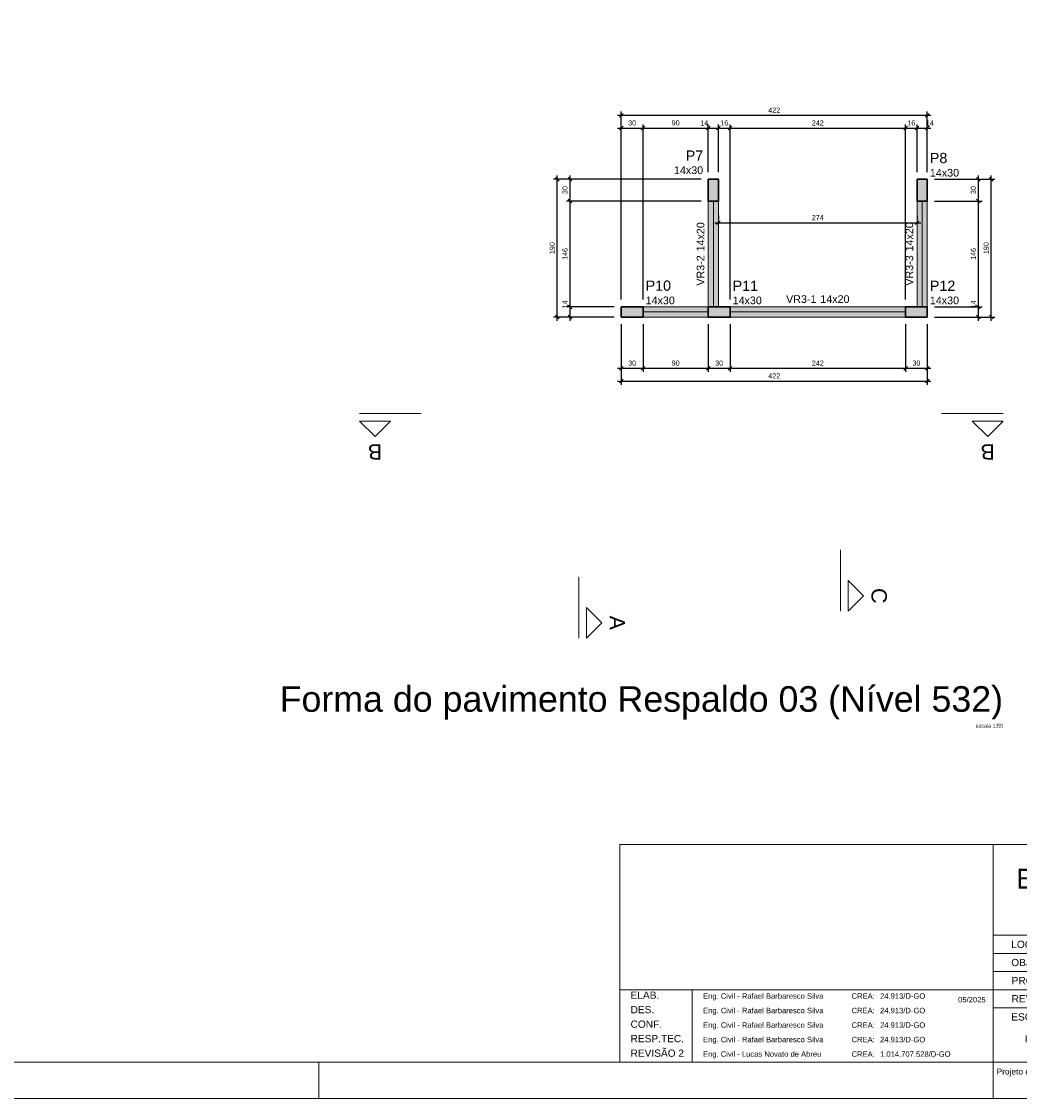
# Model space of a CAD drawing. Header units: millimetres. Extents: x 337 to 526, y -381 to -65.
# Tile 54 of 104: x 376 to 404, y -253 to -223. Entities that reach past the tile are written whole.
import ezdxf

# ---------------------------------------------------------------- set-up
doc = ezdxf.new("R2010")
doc.units = ezdxf.units.MM
doc.header["$MEASUREMENT"] = 0
doc.linetypes.add('DOT', pattern=[6.35, 0, -6.35])
doc.layers.get('0').update_dxf_attribs({"lineweight": 5})
for name, color, linetype, lineweight in [('FO-Cortes', 7, 'Continuous', 5), ('FO-Cotas', 5, 'Continuous', 5), ('FO-Eixos', 5, 'Continuous', 5), ('FO-Hachura pilar que morre', 106, 'Continuous', 5), ('FO-Hachura viga', 43, 'Continuous', 5), ('FO-Pilares', 152, 'Continuous', 30), ('FO-Textos das vigas', 7, 'Continuous', 5), ('FO-Textos dos pilares', 7, 'Continuous', 5), ('FO-Títulos', 1, 'Continuous', 20), ('FO-Vigas', 1, 'Continuous', 20), ('PRANCHA 01', 7, 'Continuous', 20)]:
    doc.layers.add(name, color=color, linetype=linetype, lineweight=lineweight)
doc.layers.add('PDF_Text', color=7, linetype='Continuous')
doc.styles.add('Arial', font='arial.ttf')
doc.styles.add('PDF Arial', font='arial.ttf')
doc.dimstyles.new('UM_50.000000', dxfattribs={"dimtxt": 0.18, "dimasz": 0.1, "dimexe": 0.1, "dimexo": 0.2, "dimgap": 0, "dimtad": 1, "dimtih": 1, "dimtoh": 1, "dimdec": 1, "dimlfac": 50, "dimzin": 0, "dimdsep": 46, "dimtxsty": 'Standard', "dimcen": 0.09, "dimdle": 0.1, "dimadec": 1, "dimazin": 2, "dimtfac": 1, "dimtdec": 4, "dimtofl": 0, "dimtmove": 0, "dimatfit": 3, "dimfxl": 1, "dimtolj": 1, "dimarcsym": 0})

# ---------------------------------------------------------------- blocks, each defined once
blk = doc.blocks.new('Carimbo_Rafael_2022')
at = {"color": 0}
for p, q in [((524.018, -54.927), (551.818, -54.927)), ((524.018, -60.927), (551.818, -60.927))]:
    blk.add_line(p, q, dxfattribs=at)
for p, q in [((524.018, -54.927), (524.018, -60.927)), ((524.018, -54.927), (524.018, -60.927)), ((534.318, -54.927), (534.318, -60.927)), ((534.318, -54.927), (534.318, -60.927)), ((551.818, -54.927), (551.818, -60.927)), ((534.318, -57.427), (551.818, -57.427)), ((534.318, -57.927), (551.818, -57.927)), ((534.318, -58.427), (551.818, -58.427)), ((524.018, -58.927), (534.318, -58.927)), ((526.018, -58.927), (526.018, -60.927)), ((534.318, -58.927), (551.818, -58.927)), ((534.318, -59.427), (551.818, -59.427)), ((537.692, -59.427), (537.692, -60.927)), ((550.318, -59.427), (550.318, -60.927))]:
    blk.add_line(p, q)
at = {"color": 152, "true_color": 0x0063c7, "style": 'Arial'}
for s, height, p in [('ESTRUTURAL - ALVENARIA CONVENCIONAL', 0.55, (534.955, -56.14)), ('RADIER (TELA Q196) - CASA PADRÃO', 0.4, (538.304, -56.835)), ('VÁRIOS ENDEREÇOS', 0.25, (535.992, -57.777)), ('VÁRIOS', 0.25, (542.524, -57.786)), ('00', 0.25, (546.753, -57.777)), ('GÓIAS', 0.25, (550.185, -57.777)), ('PROJETO ALVENARIA ESTRUTURAL', 0.25, (536.338, -58.277)), ('54,54 m²', 0.25, (548.448, -58.284)), ('AGÊNCIA GOIANA DE HABITAÇÃO - AGEHAB', 0.25, (537.237, -58.777)), ('ACRÉSCIMO DE ARMADURA NEGATIVA NAS LAJES DA COBERTURA', 0.25, (537.237, -59.277)), ('INDICADO', 0.2, (535.187, -60.381)), ('/06', 0.4, (551.013, -60.49))]:
    blk.add_text(s, height=height, dxfattribs=at).set_placement(p)
at = {"style": 'Arial'}
for s, height, p in [('LOCAL:', 0.2, (534.818, -57.777)), ('CIDADE:', 0.2, (541.31, -57.786)), ('LOTE:', 0.2, (545.656, -57.777)), ('ESTADO:', 0.2, (548.833, -57.777)), ('OBJETO:', 0.2, (534.818, -58.277)), ('ÁREA DE PROJETO:', 0.2, (545.526, -58.284)), ('PROPRIETÁRIO:', 0.2, (534.829, -58.777)), ('ELAB.', 0.2, (524.318, -59.177)), ('Eng. Civil - Rafael Barbaresco Silva', 0.15, (526.318, -59.177)), ('CREA:', 0.15, (530.414, -59.177)), ('24.913/D-GO', 0.15, (531.2, -59.177)), ('REVISÃO 02:', 0.2, (534.829, -59.277)), ('DES.', 0.2, (524.318, -59.577)), ('05/2025', 0.15, (533.352, -59.277)), ('Eng. Civil - Rafael Barbaresco Silva', 0.15, (526.318, -59.577)), ('CREA:', 0.15, (530.414, -59.577)), ('24.913/D-GO', 0.15, (531.2, -59.577)), ('ESCALA:', 0.2, (534.818, -59.777)), ('CONTEÚDO:', 0.2, (538.192, -59.777)), (' FOLHA', 0.2, (550.468, -59.777)), ('CONF.', 0.2, (524.318, -59.977)), ('Eng. Civil - Rafael Barbaresco Silva', 0.15, (526.318, -59.977)), ('CREA:', 0.15, (530.414, -59.977)), ('24.913/D-GO', 0.15, (531.2, -59.977)), ('RESP.TEC.', 0.2, (524.318, -60.377)), ('Eng. Civil - Rafael Barbaresco Silva', 0.15, (526.318, -60.377)), ('CREA:', 0.15, (530.414, -60.377)), ('24.913/D-GO', 0.15, (531.2, -60.377)), ('REVISÃO 2', 0.2, (524.318, -60.777)), ('Eng. Civil - Lucas Novato de Abreu', 0.15, (526.318, -60.777)), ('CREA:', 0.15, (530.414, -60.777)), ('1.014.707.528/D-GO', 0.15, (531.2, -60.777))]:
    blk.add_text(s, height=height, dxfattribs=at).set_placement(p)
at = {"layer": 'PDF_Text', "insert": (552.104, -60.794), "char_height": 0.13, "attachment_point": 7, "rotation": 90, "line_spacing_factor": 0.76943, "style": 'PDF Arial'}
blk.add_mtext('rev03 - 05/2025', dxfattribs=at)
at = {"layer": 'PDF_Text', "insert": (550.371, -60.845), "char_height": 0.13, "attachment_point": 7, "line_spacing_factor": 0.76943, "style": 'PDF Arial'}
blk.add_mtext('A1 (841x594mm)', dxfattribs=at)
at = {"layer": 'PDF_Text', "insert": (534.414, -61.318), "char_height": 0.165, "attachment_point": 7, "style": 'PDF Arial'}
blk.add_mtext('Projeto desenvolvido pelo Engenheiro Rafael Barbaresco Silva, seu conteudo não pode ser copiado ou utilizado por terceiros sem autorização, conforme Lei 9.610/98.', dxfattribs=at)
blk = doc.blocks.new('_Oblique')
at = {"color": 0, "linetype": 'ByBlock', "lineweight": -2}
blk.add_line((-0.5, -0.5), (0.5, 0.5), dxfattribs=at)
blk = doc.blocks.new('*D512')
at = {"layer": 'Defpoints', "color": 0, "transparency": 16777216}
for p in [(393.375, -226.17), (392.775, -231.102), (393.375, -231.102)]:
    blk.add_point(p, dxfattribs=at)
at = {"layer": 'FO-Cotas', "color": 0, "lineweight": -2, "transparency": 16777216}
for p, q in [((392.675, -226.17), (393.475, -226.17)), ((392.775, -230.902), (392.775, -226.07)), ((393.375, -230.902), (393.375, -226.07))]:
    blk.add_line(p, q, dxfattribs=at)
at = {"layer": 'FO-Cotas', "color": 0, "lineweight": -2, "transparency": 16777216, "xscale": 0.1, "yscale": 0.1, "zscale": 0.1, "rotation": 180}
blk.add_blockref('_Oblique', (392.775, -226.17), dxfattribs=at)
at = {"layer": 'FO-Cotas', "color": 0, "lineweight": -2, "transparency": 16777216, "xscale": 0.1, "yscale": 0.1, "zscale": 0.1}
blk.add_blockref('_Oblique', (393.375, -226.17), dxfattribs=at)
at = {"layer": 'FO-Cotas', "color": 7, "transparency": 16777216, "insert": (393.075, -226.029), "char_height": 0.1412, "attachment_point": 5, "rotation": 0.0057, "style": 'Arial'}
blk.add_mtext('\\A1;30', dxfattribs=at)
blk = doc.blocks.new('*D513')
at = {"layer": 'Defpoints', "color": 0, "transparency": 16777216}
for p in [(395.175, -226.17), (395.175, -227.582), (393.375, -231.102)]:
    blk.add_point(p, dxfattribs=at)
at = {"layer": 'FO-Cotas', "color": 0, "lineweight": -2, "transparency": 16777216}
for p, q in [((393.275, -226.17), (395.275, -226.17)), ((393.375, -230.902), (393.375, -226.07)), ((395.175, -227.382), (395.175, -226.07))]:
    blk.add_line(p, q, dxfattribs=at)
at = {"layer": 'FO-Cotas', "color": 0, "lineweight": -2, "transparency": 16777216, "xscale": 0.1, "yscale": 0.1, "zscale": 0.1, "rotation": 180}
blk.add_blockref('_Oblique', (393.375, -226.17), dxfattribs=at)
at = {"layer": 'FO-Cotas', "color": 0, "lineweight": -2, "transparency": 16777216, "xscale": 0.1, "yscale": 0.1, "zscale": 0.1}
blk.add_blockref('_Oblique', (395.175, -226.17), dxfattribs=at)
at = {"layer": 'FO-Cotas', "color": 7, "transparency": 16777216, "insert": (394.275, -226.029), "char_height": 0.1412, "attachment_point": 5, "rotation": 0.0057, "style": 'Arial'}
blk.add_mtext('\\A1;90', dxfattribs=at)
blk = doc.blocks.new('*D514')
at = {"layer": 'Defpoints', "color": 0, "transparency": 16777216}
for p in [(395.455, -226.17), (395.175, -227.582), (395.455, -227.582)]:
    blk.add_point(p, dxfattribs=at)
at = {"layer": 'FO-Cotas', "color": 0, "lineweight": -2, "transparency": 16777216}
for p, q in [((395.075, -226.17), (395.555, -226.17)), ((395.175, -227.382), (395.175, -226.07)), ((395.455, -227.382), (395.455, -226.07))]:
    blk.add_line(p, q, dxfattribs=at)
at = {"layer": 'FO-Cotas', "color": 0, "lineweight": -2, "transparency": 16777216, "xscale": 0.1, "yscale": 0.1, "zscale": 0.1, "rotation": 180}
blk.add_blockref('_Oblique', (395.175, -226.17), dxfattribs=at)
at = {"layer": 'FO-Cotas', "color": 0, "lineweight": -2, "transparency": 16777216, "xscale": 0.1, "yscale": 0.1, "zscale": 0.1}
blk.add_blockref('_Oblique', (395.455, -226.17), dxfattribs=at)
at = {"layer": 'FO-Cotas', "color": 7, "transparency": 16777216, "insert": (395.065, -226.029), "char_height": 0.1412, "attachment_point": 5, "rotation": 0.0057, "style": 'Arial'}
blk.add_mtext('\\A1;14', dxfattribs=at)
blk = doc.blocks.new('*D515')
at = {"layer": 'Defpoints', "color": 0, "transparency": 16777216}
for p in [(395.775, -226.17), (395.455, -227.582), (395.775, -231.102)]:
    blk.add_point(p, dxfattribs=at)
at = {"layer": 'FO-Cotas', "color": 0, "lineweight": -2, "transparency": 16777216}
for p, q in [((395.355, -226.17), (395.875, -226.17)), ((395.455, -227.382), (395.455, -226.07)), ((395.775, -230.902), (395.775, -226.07))]:
    blk.add_line(p, q, dxfattribs=at)
at = {"layer": 'FO-Cotas', "color": 0, "lineweight": -2, "transparency": 16777216, "xscale": 0.1, "yscale": 0.1, "zscale": 0.1, "rotation": 180}
blk.add_blockref('_Oblique', (395.455, -226.17), dxfattribs=at)
at = {"layer": 'FO-Cotas', "color": 0, "lineweight": -2, "transparency": 16777216, "xscale": 0.1, "yscale": 0.1, "zscale": 0.1}
blk.add_blockref('_Oblique', (395.775, -226.17), dxfattribs=at)
at = {"layer": 'FO-Cotas', "color": 7, "transparency": 16777216, "insert": (395.615, -226.029), "char_height": 0.1412, "attachment_point": 5, "rotation": 0.0057, "style": 'Arial'}
blk.add_mtext('\\A1;16', dxfattribs=at)
blk = doc.blocks.new('*D516')
at = {"layer": 'Defpoints', "color": 0, "transparency": 16777216}
for p in [(400.615, -226.17), (395.775, -231.102), (400.615, -231.102)]:
    blk.add_point(p, dxfattribs=at)
at = {"layer": 'FO-Cotas', "color": 0, "lineweight": -2, "transparency": 16777216}
for p, q in [((395.675, -226.17), (400.715, -226.17)), ((395.775, -230.902), (395.775, -226.07)), ((400.615, -230.902), (400.615, -226.07))]:
    blk.add_line(p, q, dxfattribs=at)
at = {"layer": 'FO-Cotas', "color": 0, "lineweight": -2, "transparency": 16777216, "xscale": 0.1, "yscale": 0.1, "zscale": 0.1, "rotation": 180}
blk.add_blockref('_Oblique', (395.775, -226.17), dxfattribs=at)
at = {"layer": 'FO-Cotas', "color": 0, "lineweight": -2, "transparency": 16777216, "xscale": 0.1, "yscale": 0.1, "zscale": 0.1}
blk.add_blockref('_Oblique', (400.615, -226.17), dxfattribs=at)
at = {"layer": 'FO-Cotas', "color": 7, "transparency": 16777216, "insert": (398.195, -226.029), "char_height": 0.1412, "attachment_point": 5, "rotation": 0.0057, "style": 'Arial'}
blk.add_mtext('\\A1;242', dxfattribs=at)
blk = doc.blocks.new('*D517')
at = {"layer": 'Defpoints', "color": 0, "transparency": 16777216}
for p in [(400.935, -226.17), (400.935, -227.582), (400.615, -231.102)]:
    blk.add_point(p, dxfattribs=at)
at = {"layer": 'FO-Cotas', "color": 0, "lineweight": -2, "transparency": 16777216}
for p, q in [((400.515, -226.17), (401.035, -226.17)), ((400.615, -230.902), (400.615, -226.07)), ((400.935, -227.382), (400.935, -226.07))]:
    blk.add_line(p, q, dxfattribs=at)
at = {"layer": 'FO-Cotas', "color": 0, "lineweight": -2, "transparency": 16777216, "xscale": 0.1, "yscale": 0.1, "zscale": 0.1, "rotation": 180}
blk.add_blockref('_Oblique', (400.615, -226.17), dxfattribs=at)
at = {"layer": 'FO-Cotas', "color": 0, "lineweight": -2, "transparency": 16777216, "xscale": 0.1, "yscale": 0.1, "zscale": 0.1}
blk.add_blockref('_Oblique', (400.935, -226.17), dxfattribs=at)
at = {"layer": 'FO-Cotas', "color": 7, "transparency": 16777216, "insert": (400.775, -226.029), "char_height": 0.1412, "attachment_point": 5, "rotation": 0.0057, "style": 'Arial'}
blk.add_mtext('\\A1;16', dxfattribs=at)
blk = doc.blocks.new('*D518')
at = {"layer": 'Defpoints', "color": 0, "transparency": 16777216}
for p in [(401.215, -226.17), (400.935, -227.582), (401.215, -227.582)]:
    blk.add_point(p, dxfattribs=at)
at = {"layer": 'FO-Cotas', "color": 0, "lineweight": -2, "transparency": 16777216}
for p, q in [((400.835, -226.17), (401.315, -226.17)), ((400.935, -227.382), (400.935, -226.07)), ((401.215, -227.382), (401.215, -226.07))]:
    blk.add_line(p, q, dxfattribs=at)
at = {"layer": 'FO-Cotas', "color": 0, "lineweight": -2, "transparency": 16777216, "xscale": 0.1, "yscale": 0.1, "zscale": 0.1, "rotation": 180}
blk.add_blockref('_Oblique', (400.935, -226.17), dxfattribs=at)
at = {"layer": 'FO-Cotas', "color": 0, "lineweight": -2, "transparency": 16777216, "xscale": 0.1, "yscale": 0.1, "zscale": 0.1}
blk.add_blockref('_Oblique', (401.215, -226.17), dxfattribs=at)
at = {"layer": 'FO-Cotas', "color": 7, "transparency": 16777216, "insert": (401.286, -226.029), "char_height": 0.1412, "attachment_point": 5, "rotation": 0.0057, "style": 'Arial'}
blk.add_mtext('\\A1;14', dxfattribs=at)
blk = doc.blocks.new('*D519')
at = {"layer": 'Defpoints', "color": 0, "transparency": 16777216}
for p in [(401.215, -225.817), (401.215, -227.582), (392.775, -231.102)]:
    blk.add_point(p, dxfattribs=at)
at = {"layer": 'FO-Cotas', "color": 0, "lineweight": -2, "transparency": 16777216}
for p, q in [((392.775, -230.902), (392.775, -225.717)), ((401.215, -227.382), (401.215, -225.717)), ((392.675, -225.817), (401.315, -225.817))]:
    blk.add_line(p, q, dxfattribs=at)
at = {"layer": 'FO-Cotas', "color": 0, "lineweight": -2, "transparency": 16777216, "xscale": 0.1, "yscale": 0.1, "zscale": 0.1, "rotation": 180}
blk.add_blockref('_Oblique', (392.775, -225.817), dxfattribs=at)
at = {"layer": 'FO-Cotas', "color": 0, "lineweight": -2, "transparency": 16777216, "xscale": 0.1, "yscale": 0.1, "zscale": 0.1}
blk.add_blockref('_Oblique', (401.215, -225.817), dxfattribs=at)
at = {"layer": 'FO-Cotas', "color": 7, "transparency": 16777216, "insert": (396.995, -225.676), "char_height": 0.1412, "attachment_point": 5, "rotation": 0.0057, "style": 'Arial'}
blk.add_mtext('\\A1;422', dxfattribs=at)
blk = doc.blocks.new('*D520')
at = {"layer": 'Defpoints', "color": 0, "transparency": 16777216}
for p in [(392.775, -231.382), (393.375, -231.382), (393.375, -232.794)]:
    blk.add_point(p, dxfattribs=at)
at = {"layer": 'FO-Cotas', "color": 0, "lineweight": -2, "transparency": 16777216}
for p, q in [((392.775, -231.582), (392.775, -232.894)), ((393.375, -231.582), (393.375, -232.894)), ((392.675, -232.794), (393.475, -232.794))]:
    blk.add_line(p, q, dxfattribs=at)
at = {"layer": 'FO-Cotas', "color": 0, "lineweight": -2, "transparency": 16777216, "xscale": 0.1, "yscale": 0.1, "zscale": 0.1, "rotation": 180}
blk.add_blockref('_Oblique', (392.775, -232.794), dxfattribs=at)
at = {"layer": 'FO-Cotas', "color": 0, "lineweight": -2, "transparency": 16777216, "xscale": 0.1, "yscale": 0.1, "zscale": 0.1}
blk.add_blockref('_Oblique', (393.375, -232.794), dxfattribs=at)
at = {"layer": 'FO-Cotas', "color": 7, "transparency": 16777216, "insert": (393.075, -232.653), "char_height": 0.1412, "attachment_point": 5, "rotation": 0.0057, "style": 'Arial'}
blk.add_mtext('\\A1;30', dxfattribs=at)
blk = doc.blocks.new('*D521')
at = {"layer": 'Defpoints', "color": 0, "transparency": 16777216}
for p in [(393.375, -231.382), (395.175, -231.382), (395.175, -232.794)]:
    blk.add_point(p, dxfattribs=at)
at = {"layer": 'FO-Cotas', "color": 0, "lineweight": -2, "transparency": 16777216}
for p, q in [((393.375, -231.582), (393.375, -232.894)), ((395.175, -231.582), (395.175, -232.894)), ((393.275, -232.794), (395.275, -232.794))]:
    blk.add_line(p, q, dxfattribs=at)
at = {"layer": 'FO-Cotas', "color": 0, "lineweight": -2, "transparency": 16777216, "xscale": 0.1, "yscale": 0.1, "zscale": 0.1, "rotation": 180}
blk.add_blockref('_Oblique', (393.375, -232.794), dxfattribs=at)
at = {"layer": 'FO-Cotas', "color": 0, "lineweight": -2, "transparency": 16777216, "xscale": 0.1, "yscale": 0.1, "zscale": 0.1}
blk.add_blockref('_Oblique', (395.175, -232.794), dxfattribs=at)
at = {"layer": 'FO-Cotas', "color": 7, "transparency": 16777216, "insert": (394.275, -232.653), "char_height": 0.1412, "attachment_point": 5, "rotation": 0.0057, "style": 'Arial'}
blk.add_mtext('\\A1;90', dxfattribs=at)
blk = doc.blocks.new('*D522')
at = {"layer": 'Defpoints', "color": 0, "transparency": 16777216}
for p in [(395.175, -231.382), (395.775, -231.382), (395.775, -232.794)]:
    blk.add_point(p, dxfattribs=at)
at = {"layer": 'FO-Cotas', "color": 0, "lineweight": -2, "transparency": 16777216}
for p, q in [((395.175, -231.582), (395.175, -232.894)), ((395.775, -231.582), (395.775, -232.894)), ((395.075, -232.794), (395.875, -232.794))]:
    blk.add_line(p, q, dxfattribs=at)
at = {"layer": 'FO-Cotas', "color": 0, "lineweight": -2, "transparency": 16777216, "xscale": 0.1, "yscale": 0.1, "zscale": 0.1, "rotation": 180}
blk.add_blockref('_Oblique', (395.175, -232.794), dxfattribs=at)
at = {"layer": 'FO-Cotas', "color": 0, "lineweight": -2, "transparency": 16777216, "xscale": 0.1, "yscale": 0.1, "zscale": 0.1}
blk.add_blockref('_Oblique', (395.775, -232.794), dxfattribs=at)
at = {"layer": 'FO-Cotas', "color": 7, "transparency": 16777216, "insert": (395.475, -232.653), "char_height": 0.1412, "attachment_point": 5, "rotation": 0.0057, "style": 'Arial'}
blk.add_mtext('\\A1;30', dxfattribs=at)
blk = doc.blocks.new('*D523')
at = {"layer": 'Defpoints', "color": 0, "transparency": 16777216}
for p in [(395.775, -231.382), (400.615, -231.382), (400.615, -232.794)]:
    blk.add_point(p, dxfattribs=at)
at = {"layer": 'FO-Cotas', "color": 0, "lineweight": -2, "transparency": 16777216}
for p, q in [((395.775, -231.582), (395.775, -232.894)), ((400.615, -231.582), (400.615, -232.894)), ((395.675, -232.794), (400.715, -232.794))]:
    blk.add_line(p, q, dxfattribs=at)
at = {"layer": 'FO-Cotas', "color": 0, "lineweight": -2, "transparency": 16777216, "xscale": 0.1, "yscale": 0.1, "zscale": 0.1, "rotation": 180}
blk.add_blockref('_Oblique', (395.775, -232.794), dxfattribs=at)
at = {"layer": 'FO-Cotas', "color": 0, "lineweight": -2, "transparency": 16777216, "xscale": 0.1, "yscale": 0.1, "zscale": 0.1}
blk.add_blockref('_Oblique', (400.615, -232.794), dxfattribs=at)
at = {"layer": 'FO-Cotas', "color": 7, "transparency": 16777216, "insert": (398.195, -232.653), "char_height": 0.1412, "attachment_point": 5, "rotation": 0.0057, "style": 'Arial'}
blk.add_mtext('\\A1;242', dxfattribs=at)
blk = doc.blocks.new('*D524')
at = {"layer": 'Defpoints', "color": 0, "transparency": 16777216}
for p in [(400.615, -231.382), (401.215, -231.382), (401.215, -232.794)]:
    blk.add_point(p, dxfattribs=at)
at = {"layer": 'FO-Cotas', "color": 0, "lineweight": -2, "transparency": 16777216}
for p, q in [((400.615, -231.582), (400.615, -232.894)), ((401.215, -231.582), (401.215, -232.894)), ((400.515, -232.794), (401.315, -232.794))]:
    blk.add_line(p, q, dxfattribs=at)
at = {"layer": 'FO-Cotas', "color": 0, "lineweight": -2, "transparency": 16777216, "xscale": 0.1, "yscale": 0.1, "zscale": 0.1, "rotation": 180}
blk.add_blockref('_Oblique', (400.615, -232.794), dxfattribs=at)
at = {"layer": 'FO-Cotas', "color": 0, "lineweight": -2, "transparency": 16777216, "xscale": 0.1, "yscale": 0.1, "zscale": 0.1}
blk.add_blockref('_Oblique', (401.215, -232.794), dxfattribs=at)
at = {"layer": 'FO-Cotas', "color": 7, "transparency": 16777216, "insert": (400.915, -232.653), "char_height": 0.1412, "attachment_point": 5, "rotation": 0.0057, "style": 'Arial'}
blk.add_mtext('\\A1;30', dxfattribs=at)
blk = doc.blocks.new('*D525')
at = {"layer": 'Defpoints', "color": 0, "transparency": 16777216}
for p in [(392.775, -231.382), (401.215, -231.382), (401.215, -233.147)]:
    blk.add_point(p, dxfattribs=at)
at = {"layer": 'FO-Cotas', "color": 0, "lineweight": -2, "transparency": 16777216}
for p, q in [((392.775, -231.582), (392.775, -233.247)), ((401.215, -231.582), (401.215, -233.247)), ((392.675, -233.147), (401.315, -233.147))]:
    blk.add_line(p, q, dxfattribs=at)
at = {"layer": 'FO-Cotas', "color": 0, "lineweight": -2, "transparency": 16777216, "xscale": 0.1, "yscale": 0.1, "zscale": 0.1, "rotation": 180}
blk.add_blockref('_Oblique', (392.775, -233.147), dxfattribs=at)
at = {"layer": 'FO-Cotas', "color": 0, "lineweight": -2, "transparency": 16777216, "xscale": 0.1, "yscale": 0.1, "zscale": 0.1}
blk.add_blockref('_Oblique', (401.215, -233.147), dxfattribs=at)
at = {"layer": 'FO-Cotas', "color": 7, "transparency": 16777216, "insert": (396.995, -233.006), "char_height": 0.1412, "attachment_point": 5, "rotation": 0.0057, "style": 'Arial'}
blk.add_mtext('\\A1;422', dxfattribs=at)
blk = doc.blocks.new('*D526')
at = {"layer": 'Defpoints', "color": 0, "transparency": 16777216}
for p in [(391.363, -231.102), (392.775, -231.102), (392.775, -231.382)]:
    blk.add_point(p, dxfattribs=at)
at = {"layer": 'FO-Cotas', "color": 0, "lineweight": -2, "transparency": 16777216}
for p, q in [((391.363, -231.482), (391.363, -231.002)), ((392.575, -231.102), (391.263, -231.102)), ((392.575, -231.382), (391.263, -231.382))]:
    blk.add_line(p, q, dxfattribs=at)
at = {"layer": 'FO-Cotas', "color": 0, "lineweight": -2, "transparency": 16777216, "xscale": 0.1, "yscale": 0.1, "zscale": 0.1}
for p, rotation in [((391.363, -231.102), 90), ((391.363, -231.382), 270)]:
    blk.add_blockref('_Oblique', p, dxfattribs=dict(at, rotation=rotation))
at = {"layer": 'FO-Cotas', "color": 7, "transparency": 16777216, "insert": (391.222, -231.032), "char_height": 0.1412, "attachment_point": 5, "rotation": 90, "style": 'Arial'}
blk.add_mtext('\\A1;14', dxfattribs=at)
blk = doc.blocks.new('*D527')
at = {"layer": 'Defpoints', "color": 0, "transparency": 16777216}
for p in [(391.363, -228.182), (395.175, -228.182), (392.775, -231.102)]:
    blk.add_point(p, dxfattribs=at)
at = {"layer": 'FO-Cotas', "color": 0, "lineweight": -2, "transparency": 16777216}
for p, q in [((391.363, -231.202), (391.363, -228.082)), ((394.975, -228.182), (391.263, -228.182)), ((392.575, -231.102), (391.263, -231.102))]:
    blk.add_line(p, q, dxfattribs=at)
at = {"layer": 'FO-Cotas', "color": 0, "lineweight": -2, "transparency": 16777216, "xscale": 0.1, "yscale": 0.1, "zscale": 0.1}
for p, rotation in [((391.363, -228.182), 90), ((391.363, -231.102), 270)]:
    blk.add_blockref('_Oblique', p, dxfattribs=dict(at, rotation=rotation))
at = {"layer": 'FO-Cotas', "color": 7, "transparency": 16777216, "insert": (391.222, -229.642), "char_height": 0.1412, "attachment_point": 5, "rotation": 90, "style": 'Arial'}
blk.add_mtext('\\A1;146', dxfattribs=at)
blk = doc.blocks.new('*D528')
at = {"layer": 'Defpoints', "color": 0, "transparency": 16777216}
for p in [(391.363, -227.582), (395.175, -227.582), (395.175, -228.182)]:
    blk.add_point(p, dxfattribs=at)
at = {"layer": 'FO-Cotas', "color": 0, "lineweight": -2, "transparency": 16777216}
for p, q in [((391.363, -228.282), (391.363, -227.482)), ((394.975, -227.582), (391.263, -227.582)), ((394.975, -228.182), (391.263, -228.182))]:
    blk.add_line(p, q, dxfattribs=at)
at = {"layer": 'FO-Cotas', "color": 0, "lineweight": -2, "transparency": 16777216, "xscale": 0.1, "yscale": 0.1, "zscale": 0.1}
for p, rotation in [((391.363, -227.582), 90), ((391.363, -228.182), 270)]:
    blk.add_blockref('_Oblique', p, dxfattribs=dict(at, rotation=rotation))
at = {"layer": 'FO-Cotas', "color": 7, "transparency": 16777216, "insert": (391.222, -227.882), "char_height": 0.1412, "attachment_point": 5, "rotation": 90, "style": 'Arial'}
blk.add_mtext('\\A1;30', dxfattribs=at)
blk = doc.blocks.new('*D529')
at = {"layer": 'Defpoints', "color": 0, "transparency": 16777216}
for p in [(391.01, -227.582), (395.175, -227.582), (392.775, -231.382)]:
    blk.add_point(p, dxfattribs=at)
at = {"layer": 'FO-Cotas', "color": 0, "lineweight": -2, "transparency": 16777216}
for p, q in [((391.01, -231.482), (391.01, -227.482)), ((394.975, -227.582), (390.91, -227.582)), ((392.575, -231.382), (390.91, -231.382))]:
    blk.add_line(p, q, dxfattribs=at)
at = {"layer": 'FO-Cotas', "color": 0, "lineweight": -2, "transparency": 16777216, "xscale": 0.1, "yscale": 0.1, "zscale": 0.1}
for p, rotation in [((391.01, -227.582), 90), ((391.01, -231.382), 270)]:
    blk.add_blockref('_Oblique', p, dxfattribs=dict(at, rotation=rotation))
at = {"layer": 'FO-Cotas', "color": 7, "transparency": 16777216, "insert": (390.869, -229.482), "char_height": 0.1412, "attachment_point": 5, "rotation": 90, "style": 'Arial'}
blk.add_mtext('\\A1;190', dxfattribs=at)
blk = doc.blocks.new('*D530')
at = {"layer": 'Defpoints', "color": 0, "transparency": 16777216}
for p in [(401.215, -231.102), (402.627, -231.102), (401.215, -231.382)]:
    blk.add_point(p, dxfattribs=at)
at = {"layer": 'FO-Cotas', "color": 0, "lineweight": -2, "transparency": 16777216}
for p, q in [((402.627, -231.482), (402.627, -231.002)), ((401.415, -231.102), (402.727, -231.102)), ((401.415, -231.382), (402.727, -231.382))]:
    blk.add_line(p, q, dxfattribs=at)
at = {"layer": 'FO-Cotas', "color": 0, "lineweight": -2, "transparency": 16777216, "xscale": 0.1, "yscale": 0.1, "zscale": 0.1}
for p, rotation in [((402.627, -231.102), 90), ((402.627, -231.382), 270)]:
    blk.add_blockref('_Oblique', p, dxfattribs=dict(at, rotation=rotation))
at = {"layer": 'FO-Cotas', "color": 7, "transparency": 16777216, "insert": (402.486, -231.032), "char_height": 0.1412, "attachment_point": 5, "rotation": 90, "style": 'Arial'}
blk.add_mtext('\\A1;14', dxfattribs=at)
blk = doc.blocks.new('*D531')
at = {"layer": 'Defpoints', "color": 0, "transparency": 16777216}
for p in [(401.215, -228.182), (402.627, -228.182), (401.215, -231.102)]:
    blk.add_point(p, dxfattribs=at)
at = {"layer": 'FO-Cotas', "color": 0, "lineweight": -2, "transparency": 16777216}
for p, q in [((402.627, -231.202), (402.627, -228.082)), ((401.415, -228.182), (402.727, -228.182)), ((401.415, -231.102), (402.727, -231.102))]:
    blk.add_line(p, q, dxfattribs=at)
at = {"layer": 'FO-Cotas', "color": 0, "lineweight": -2, "transparency": 16777216, "xscale": 0.1, "yscale": 0.1, "zscale": 0.1}
for p, rotation in [((402.627, -228.182), 90), ((402.627, -231.102), 270)]:
    blk.add_blockref('_Oblique', p, dxfattribs=dict(at, rotation=rotation))
at = {"layer": 'FO-Cotas', "color": 7, "transparency": 16777216, "insert": (402.486, -229.642), "char_height": 0.1412, "attachment_point": 5, "rotation": 90, "style": 'Arial'}
blk.add_mtext('\\A1;146', dxfattribs=at)
blk = doc.blocks.new('*D532')
at = {"layer": 'Defpoints', "color": 0, "transparency": 16777216}
for p in [(401.215, -227.582), (402.627, -227.582), (401.215, -228.182)]:
    blk.add_point(p, dxfattribs=at)
at = {"layer": 'FO-Cotas', "color": 0, "lineweight": -2, "transparency": 16777216}
for p, q in [((402.627, -228.282), (402.627, -227.482)), ((401.415, -227.582), (402.727, -227.582)), ((401.415, -228.182), (402.727, -228.182))]:
    blk.add_line(p, q, dxfattribs=at)
at = {"layer": 'FO-Cotas', "color": 0, "lineweight": -2, "transparency": 16777216, "xscale": 0.1, "yscale": 0.1, "zscale": 0.1}
for p, rotation in [((402.627, -227.582), 90), ((402.627, -228.182), 270)]:
    blk.add_blockref('_Oblique', p, dxfattribs=dict(at, rotation=rotation))
at = {"layer": 'FO-Cotas', "color": 7, "transparency": 16777216, "insert": (402.486, -227.882), "char_height": 0.1412, "attachment_point": 5, "rotation": 90, "style": 'Arial'}
blk.add_mtext('\\A1;30', dxfattribs=at)
blk = doc.blocks.new('*D533')
at = {"layer": 'Defpoints', "color": 0, "transparency": 16777216}
for p in [(401.215, -227.582), (402.98, -227.582), (401.215, -231.382)]:
    blk.add_point(p, dxfattribs=at)
at = {"layer": 'FO-Cotas', "color": 0, "lineweight": -2, "transparency": 16777216}
for p, q in [((402.98, -231.482), (402.98, -227.482)), ((401.415, -227.582), (403.08, -227.582)), ((401.415, -231.382), (403.08, -231.382))]:
    blk.add_line(p, q, dxfattribs=at)
at = {"layer": 'FO-Cotas', "color": 0, "lineweight": -2, "transparency": 16777216, "xscale": 0.1, "yscale": 0.1, "zscale": 0.1}
for p, rotation in [((402.98, -227.582), 90), ((402.98, -231.382), 270)]:
    blk.add_blockref('_Oblique', p, dxfattribs=dict(at, rotation=rotation))
at = {"layer": 'FO-Cotas', "color": 7, "transparency": 16777216, "insert": (402.839, -229.482), "char_height": 0.1412, "attachment_point": 5, "rotation": 90, "style": 'Arial'}
blk.add_mtext('\\A1;190', dxfattribs=at)
blk = doc.blocks.new('*D534')
at = {"layer": 'Defpoints', "color": 0, "transparency": 16777216}
for p in [(395.455, -228.782), (400.935, -228.782), (400.935, -228.782)]:
    blk.add_point(p, dxfattribs=at)
at = {"layer": 'FO-Cotas', "color": 0, "lineweight": -2, "transparency": 16777216}
for p, q in [((395.455, -228.582), (395.455, -228.682)), ((400.935, -228.582), (400.935, -228.682)), ((395.355, -228.782), (401.035, -228.782))]:
    blk.add_line(p, q, dxfattribs=at)
at = {"layer": 'FO-Cotas', "color": 0, "lineweight": -2, "transparency": 16777216, "xscale": 0.1, "yscale": 0.1, "zscale": 0.1, "rotation": 180}
blk.add_blockref('_Oblique', (395.455, -228.782), dxfattribs=at)
at = {"layer": 'FO-Cotas', "color": 0, "lineweight": -2, "transparency": 16777216, "xscale": 0.1, "yscale": 0.1, "zscale": 0.1}
blk.add_blockref('_Oblique', (400.935, -228.782), dxfattribs=at)
at = {"layer": 'FO-Cotas', "color": 7, "transparency": 16777216, "insert": (398.195, -228.641), "char_height": 0.1412, "attachment_point": 5, "rotation": 0.0057, "style": 'Arial'}
blk.add_mtext('\\A1;274', dxfattribs=at)

msp = doc.modelspace()

# ---------------------------------------------------------------- hatches: boundary and pattern name
at = {"layer": 'FO-Hachura pilar que morre', "linetype": 'Continuous'}
for points in [[(395.1752, -228.1821), (395.3152, -228.1821), (395.4552, -228.1821), (395.4552, -227.8821), (395.4552, -227.5821), (395.3152, -227.5821), (395.1752, -227.5821), (395.1752, -227.8821)], [(401.215, -227.5821), (401.075, -227.5821), (400.935, -227.5821), (400.935, -227.8821), (400.935, -228.1821), (401.075, -228.1821), (401.215, -228.1821), (401.215, -227.8821)], [(393.375, -231.3821), (393.375, -231.2421), (393.375, -231.1021), (393.075, -231.1021), (392.775, -231.1021), (392.775, -231.2421), (392.775, -231.3821), (393.075, -231.3821)], [(395.1752, -231.1021), (395.1752, -231.2421), (395.1752, -231.3821), (395.4752, -231.3821), (395.7752, -231.3821), (395.7752, -231.2421), (395.7752, -231.1021), (395.4752, -231.1021)], [(401.215, -231.3821), (401.215, -231.2421), (401.215, -231.1021), (400.915, -231.1021), (400.615, -231.1021), (400.615, -231.2421), (400.615, -231.3821), (400.915, -231.3821)]]:
    msp.add_hatch(color=256, dxfattribs=at).paths.add_polyline_path(points)
at = {"layer": 'FO-Hachura viga', "linetype": 'Continuous'}
for points in [[(395.4552, -228.1823), (395.4552, -228.1823), (395.1752, -228.1823), (395.1752, -231.1021), (395.4552, -231.1021), (395.4552, -228.1823)], [(401.215, -228.1823), (401.215, -228.1823), (400.935, -228.1823), (400.935, -231.1021), (401.215, -231.1021), (401.215, -228.1823)], [(395.1752, -231.1021), (395.1752, -231.1021), (393.375, -231.1021), (393.375, -231.3821), (395.1752, -231.3821), (395.1752, -231.1021)], [(400.615, -231.1021), (400.615, -231.1021), (395.7752, -231.1021), (395.7752, -231.3819), (400.615, -231.3819), (400.615, -231.1021)]]:
    msp.add_hatch(color=256, dxfattribs=at).paths.add_polyline_path(points)

# ---------------------------------------------------------------- linework, layer by layer
at = {"layer": 'FO-Cortes', "ltscale": 0.2}
for p, q in [((385.5591, -234.0414), (387.2535, -234.0414)), ((401.6101, -234.0414), (403.3045, -234.0414)), ((398.8227, -237.7978), (398.8227, -239.4922)), ((391.603, -238.5425), (391.603, -240.2369))]:
    msp.add_line(p, q, dxfattribs=at)
at = {"layer": 'FO-Cortes', "linetype": 'Continuous'}
for points in [[(385.5591, -234.2532), (386.4063, -234.2532), (385.9827, -234.6768), (385.5591, -234.2532)], [(403.3045, -234.2532), (402.4573, -234.2532), (402.8809, -234.6768), (403.3045, -234.2532)], [(399.0345, -239.4922), (399.0345, -238.645), (399.4581, -239.0686), (399.0345, -239.4922)], [(391.8148, -240.2369), (391.8148, -239.3897), (392.2384, -239.8133), (391.8148, -240.2369)]]:
    msp.add_lwpolyline(points, close=True, dxfattribs=at)
at = {"layer": 'FO-Eixos'}
for p, q in [((395.3152, -231.1021), (395.3152, -228.1821)), ((401.075, -231.1021), (401.0752, -228.1821)), ((393.375, -231.2421), (395.1752, -231.2421)), ((395.7752, -231.2421), (400.615, -231.2421))]:
    msp.add_line(p, q, dxfattribs=at)
at = {"layer": 'FO-Pilares'}
for points in [[(395.1752, -228.1821), (395.3152, -228.1821), (395.4552, -228.1821), (395.4552, -227.8821), (395.4552, -227.5821), (395.3152, -227.5821), (395.1752, -227.5821), (395.1752, -227.8821), (395.1752, -228.1821)], [(401.215, -227.5821), (401.075, -227.5821), (400.935, -227.5821), (400.935, -227.8821), (400.935, -228.1821), (401.075, -228.1821), (401.215, -228.1821), (401.215, -227.8821), (401.215, -227.5821)], [(393.375, -231.3821), (393.375, -231.2421), (393.375, -231.1021), (393.075, -231.1021), (392.775, -231.1021), (392.775, -231.2421), (392.775, -231.3821), (393.075, -231.3821), (393.375, -231.3821)], [(395.1752, -231.1021), (395.1752, -231.2421), (395.1752, -231.3821), (395.4752, -231.3821), (395.7752, -231.3821), (395.7752, -231.2421), (395.7752, -231.1021), (395.4752, -231.1021), (395.1752, -231.1021)], [(401.215, -231.3821), (401.215, -231.2421), (401.215, -231.1021), (400.915, -231.1021), (400.615, -231.1021), (400.615, -231.2421), (400.615, -231.3821), (400.915, -231.3821), (401.215, -231.3821)]]:
    msp.add_lwpolyline(points, close=True, dxfattribs=at)
at = {"layer": 'FO-Vigas'}
for p, q in [((395.1752, -231.1021), (395.1752, -228.1821)), ((395.4552, -231.1021), (395.4552, -228.1821)), ((400.9351, -231.1021), (400.9351, -228.1821)), ((401.2151, -231.1021), (401.2151, -228.1821)), ((393.375, -231.1021), (395.1752, -231.1021)), ((395.7752, -231.1021), (400.615, -231.1021)), ((393.375, -231.3821), (395.1752, -231.3821)), ((395.7752, -231.3821), (400.615, -231.3821))]:
    msp.add_line(p, q, dxfattribs=at)
at = {"layer": 'PRANCHA 01'}
for points in [[(337.4312, -252.9324), (421.5312, -252.9324), (421.5312, -193.5324), (337.4312, -193.5324), (337.4312, -252.9324)], [(384.4312, -251.9324), (384.4312, -252.9324)], [(403.0312, -251.9324), (403.0312, -252.9324)], [(403.0312, -251.9324), (403.0312, -252.9324)]]:
    msp.add_lwpolyline(points, dxfattribs=at)
msp.add_lwpolyline([(339.9312, -251.9324), (420.5312, -251.9324), (420.5312, -194.5324), (339.9312, -194.5324)], close=True, dxfattribs=at)

# ---------------------------------------------------------------- block references
msp.add_blockref('Carimbo_Rafael_2022', (-131.2867, -191.0059))

# ---------------------------------------------------------------- texts
at = {"layer": 'FO-Cortes', "linetype": 'DOT', "ltscale": 0.2, "char_height": 0.4236, "attachment_point": 8, "line_spacing_factor": 0.798, "style": 'Arial'}
for s, insert, width, rotation in [('B', (385.9827, -234.8886), 0.803434, 180), ('B', (402.8809, -234.8886), 0.803434, 180), ('C', (399.6699, -239.0686), 0.869897, 270), ('A', (392.4502, -239.8133), 0.803434, 270)]:
    msp.add_mtext(s, dxfattribs=dict(at, insert=insert, width=width, rotation=rotation))
at = {"layer": 'FO-Textos das vigas', "char_height": 0.2118, "rotation": 90, "line_spacing_factor": 0.798, "style": 'Arial'}
for s, insert, width, attachment_point in [('14x20', (395.0693, -229.5729), 1.640981, 7), ('14x20', (400.8292, -229.5729), 1.640981, 7), ('VR3-2', (395.0693, -229.6788), 1.70715, 9), ('VR3-3', (400.8292, -229.6788), 1.70715, 9)]:
    msp.add_mtext(s, dxfattribs=dict(at, insert=insert, width=width, attachment_point=attachment_point))
at = {"layer": 'FO-Textos das vigas', "char_height": 0.2118, "line_spacing_factor": 0.798, "style": 'Arial'}
for s, insert, width, attachment_point in [('VR3-1', (398.1584, -230.9962), 1.70715, 9), ('14x20', (398.2643, -230.9962), 1.640981, 7)]:
    msp.add_mtext(s, dxfattribs=dict(at, insert=insert, width=width, attachment_point=attachment_point))
at = {"layer": 'FO-Textos dos pilares', "line_spacing_factor": 0.798, "style": 'Arial'}
for s, insert, char_height, width, attachment_point in [('P7', (395.0338, -227.0705), 0.2824, 0.920846, 9), ('P8', (401.2856, -227.1409), 0.2824, 0.920846, 7), ('14x30', (395.0338, -227.4411), 0.2118, 1.640981, 9), ('14x30', (401.2856, -227.5115), 0.2118, 1.640981, 7), ('P10', (393.4456, -230.6609), 0.2824, 1.339547, 7), ('P11', (395.8458, -230.6609), 0.2824, 1.339547, 7), ('P12', (401.2856, -230.6609), 0.2824, 1.339547, 7), ('14x30', (393.4456, -231.0315), 0.2118, 1.640981, 7), ('14x30', (395.8458, -231.0315), 0.2118, 1.640981, 7), ('14x30', (401.2856, -231.0315), 0.2118, 1.640981, 7)]:
    msp.add_mtext(s, dxfattribs=dict(at, insert=insert, char_height=char_height, width=width, attachment_point=attachment_point))
at = {"layer": 'FO-Títulos', "attachment_point": 9, "line_spacing_factor": 0.798, "style": 'Arial'}
for s, insert, char_height, width in [('Forma do pavimento Respaldo 03 (Nível 532)', (403.3047, -242.4815), 0.706, 39.603235), ('escala 1:50', (403.3045, -242.7079), 0.1059, 1.540258)]:
    msp.add_mtext(s, dxfattribs=dict(at, insert=insert, char_height=char_height, width=width))

# ---------------------------------------------------------------- dimensions: what is measured, and where the dimension line sits
at = {"layer": 'FO-Cotas'}
for base, p1, p2, picture, middle in [((401.215, -225.8171), (392.775, -231.1021), (401.215, -227.5821), '*D519', (396.995, -225.6759)), ((393.375, -226.1701), (392.775, -231.1021), (393.375, -231.1021), '*D512', (393.075, -226.0289)), ((395.1752, -226.1701), (393.375, -231.1021), (395.1752, -227.5821), '*D513', (394.2751, -226.0289)), ((395.4552, -226.1701), (395.1752, -227.5821), (395.4552, -227.5821), '*D514', (395.0652, -226.0289)), ((395.7752, -226.1701), (395.4552, -227.5821), (395.7752, -231.1021), '*D515', (395.6152, -226.0289)), ((400.615, -226.1701), (395.7752, -231.1021), (400.615, -231.1021), '*D516', (398.1951, -226.0289)), ((400.935, -226.1701), (400.615, -231.1021), (400.935, -227.5821), '*D517', (400.775, -226.0289)), ((401.215, -226.1701), (400.935, -227.5821), (401.215, -227.5821), '*D518', (401.2856, -226.0289)), ((400.9351, -228.7821), (395.4552, -228.7821), (400.9351, -228.7821), '*D534', (398.1951, -228.6409)), ((393.375, -232.7941), (392.775, -231.3821), (393.375, -231.3821), '*D520', (393.075, -232.6529)), ((401.215, -233.1471), (392.775, -231.3821), (401.215, -231.3821), '*D525', (396.995, -233.0059)), ((395.1752, -232.7941), (393.375, -231.3821), (395.1752, -231.3821), '*D521', (394.2751, -232.6529)), ((395.7752, -232.7941), (395.1752, -231.3821), (395.7752, -231.3821), '*D522', (395.4752, -232.6529)), ((400.615, -232.7941), (395.7752, -231.3821), (400.615, -231.3821), '*D523', (398.1951, -232.6529)), ((401.215, -232.7941), (400.615, -231.3821), (401.215, -231.3821), '*D524', (400.915, -232.6529))]:
    dim = msp.add_linear_dim(base=base, p1=p1, p2=p2, dimstyle='UM_50.000000', override={"dimtxt": 0.1412, "dimasz": 0.1, "dimexe": 0.1, "dimexo": 0.2, "dimtad": 1, "dimtih": 0, "dimtoh": 0, "dimdec": 1, "dimlfac": 50, "dimzin": 8, "dimtxsty": 'Arial', "dimblk": 'Oblique', "dimblk1": 'Oblique', "dimblk2": 'Oblique', "dimsah": 1, "dimdle": 0.1, "dimse1": 0, "dimse2": 0, "dimclrt": 7, "dimadec": 1, "dimazin": 3, "dimtmove": 2, "dimldrblk": 'Oblique'}, dxfattribs=at)
    dim.commit()
    dim.dimension.update_dxf_attribs({"geometry": picture, "text_midpoint": middle, "dimtype": 160, "text_rotation": 0.00573})
for base, p1, p2, picture, middle in [((391.01, -227.5821), (392.775, -231.3821), (395.1752, -227.5821), '*D529', (390.8688, -229.4821)), ((391.363, -227.5821), (395.1752, -228.1821), (395.1752, -227.5821), '*D528', (391.2218, -227.8821)), ((402.6271, -227.5821), (401.215, -228.1821), (401.215, -227.5821), '*D532', (402.4859, -227.8821)), ((402.9801, -227.5821), (401.215, -231.3821), (401.215, -227.5821), '*D533', (402.8389, -229.4821)), ((391.363, -228.1821), (392.775, -231.1021), (395.1752, -228.1821), '*D527', (391.2218, -229.6421)), ((402.6271, -228.1821), (401.215, -231.1021), (401.215, -228.1821), '*D531', (402.4859, -229.6421)), ((391.363, -231.1021), (392.775, -231.3821), (392.775, -231.1021), '*D526', (391.2218, -231.0315)), ((402.6271, -231.1021), (401.215, -231.3821), (401.215, -231.1021), '*D530', (402.4859, -231.0315))]:
    dim = msp.add_linear_dim(base=base, p1=p1, p2=p2, angle=90, dimstyle='UM_50.000000', override={"dimtxt": 0.1412, "dimasz": 0.1, "dimexe": 0.1, "dimexo": 0.2, "dimtad": 1, "dimtih": 0, "dimtoh": 0, "dimdec": 1, "dimlfac": 50, "dimzin": 8, "dimtxsty": 'Arial', "dimblk": 'Oblique', "dimblk1": 'Oblique', "dimblk2": 'Oblique', "dimsah": 1, "dimdle": 0.1, "dimse1": 0, "dimse2": 0, "dimclrt": 7, "dimadec": 1, "dimazin": 3, "dimtmove": 2, "dimldrblk": 'Oblique'}, dxfattribs=at)
    dim.commit()
    dim.dimension.update_dxf_attribs({"geometry": picture, "text_midpoint": middle, "dimtype": 160, "text_rotation": 90})

doc.saveas('drawing.dxf')
